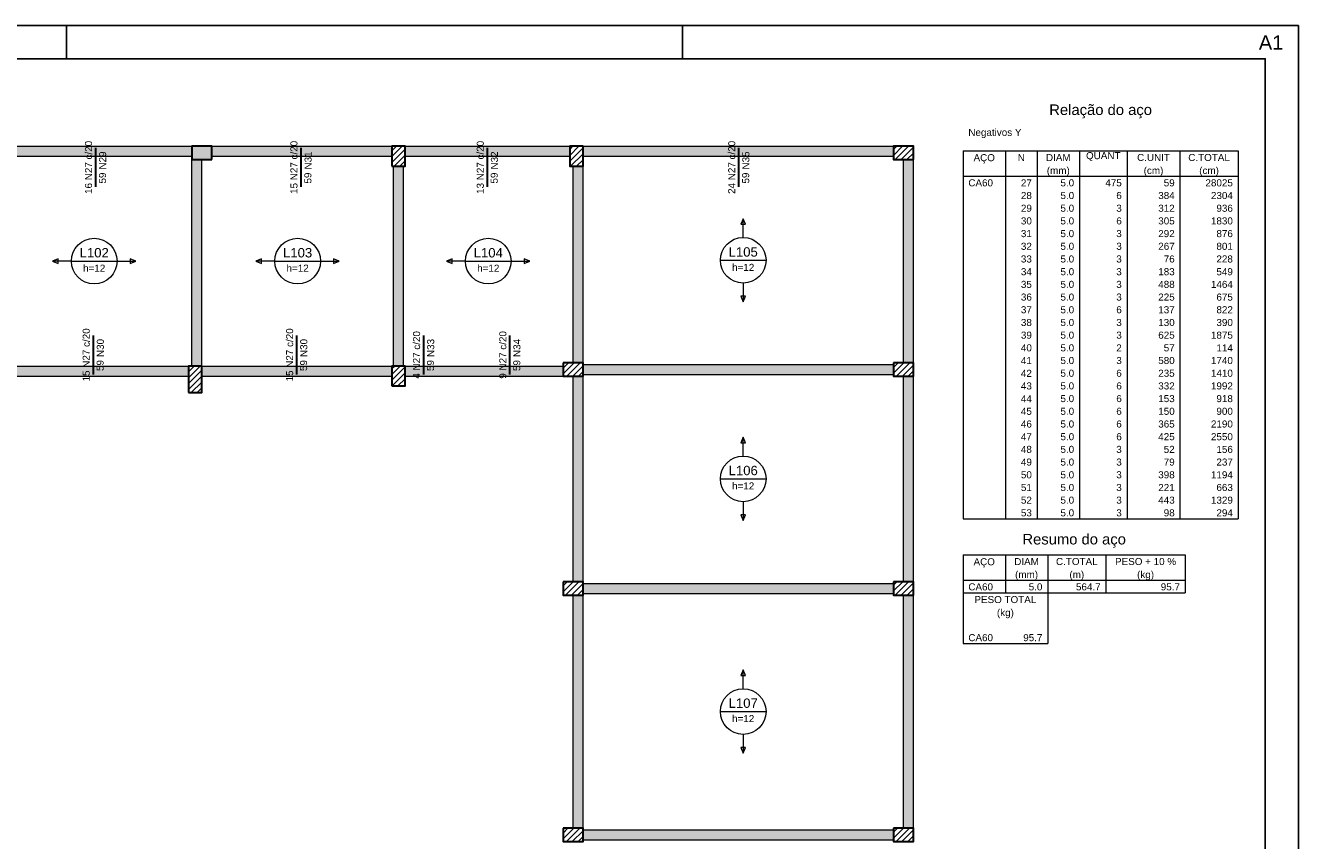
# Model space of a CAD drawing. Header units: millimetres. Extents: x 0 to 84.1, y 0 to 59.4.
# Tile 7 of 7: x 45.9 to 84.1, y 34.9 to 59.4. Entities that reach past the tile are written whole.
import ezdxf

# ---------------------------------------------------------------- set-up
doc = ezdxf.new("R2010")
doc.units = ezdxf.units.MM
doc.header["$MEASUREMENT"] = 0
doc.linetypes.add('NULL', pattern=[0])
for name, color, linetype, lineweight in [('Descrição da armadura', 7, 'Continuous', 0), ('DT-Armadura negativa', 4, 'Continuous', 30), ('DT-Hachura pilar em laje', 252, 'Continuous', 5), ('DT-Hachura viga em laje', 254, 'Continuous', 5), ('DT-Relação do aço', 9, 'Continuous', 5), ('DT-Textos', 7, 'Continuous', 5), ('FO-Pilares', 4, 'Continuous', 30), ('FO-Vigas', 1, 'Continuous', 20), ('Textos armaduras', 7, 'Continuous', 0)]:
    doc.layers.add(name, color=color, linetype=linetype, lineweight=lineweight)
doc.layers.add('SEDUC_MARF', color=1, linetype='Continuous')
doc.layers.add('SEDUC_MARGG', color=7, linetype='Continuous')
doc.styles.add('Arial', font='txt')

msp = doc.modelspace()

# ---------------------------------------------------------------- hatches: boundary and pattern name
at = {"layer": 'DT-Hachura pilar em laje', "linetype": 'Continuous'}
msp.add_hatch(color=252, dxfattribs=at).paths.add_polyline_path([(51.465, 55.372), (51.465, 55.572), (51.465, 55.772), (51.165, 55.772), (50.865, 55.772), (50.865, 55.572), (50.865, 55.372), (51.165, 55.372)])
h = msp.add_hatch(dxfattribs=at)
h.set_pattern_fill('ANSI31', color=252, style=0)
h.paths.add_polyline_path([(56.874, 55.172), (57.074, 55.172), (57.274, 55.172), (57.274, 55.472), (57.274, 55.772), (57.074, 55.772), (56.874, 55.772), (56.874, 55.472)])
h = msp.add_hatch(dxfattribs=at)
h.set_pattern_fill('ANSI31', color=252, style=0)
h.paths.add_polyline_path([(62.614, 55.772), (62.414, 55.772), (62.214, 55.772), (62.214, 55.472), (62.214, 55.172), (62.414, 55.172), (62.614, 55.172), (62.614, 55.472)])
h = msp.add_hatch(dxfattribs=at)
h.set_pattern_fill('ANSI31', color=252, style=0)
h.paths.add_polyline_path([(72.535, 55.372), (72.535, 55.572), (72.535, 55.772), (72.235, 55.772), (71.935, 55.772), (71.935, 55.572), (71.935, 55.372), (72.235, 55.372)])
h = msp.add_hatch(dxfattribs=at)
h.set_pattern_fill('ANSI31', color=252, style=0)
h.paths.add_polyline_path([(50.765, 48.371), (50.965, 48.371), (51.165, 48.371), (51.165, 48.771), (51.165, 49.171), (50.965, 49.171), (50.765, 49.171), (50.765, 48.771)])
h = msp.add_hatch(dxfattribs=at)
h.set_pattern_fill('ANSI31', color=252, style=0)
h.paths.add_polyline_path([(56.874, 48.571), (57.074, 48.571), (57.274, 48.571), (57.274, 48.871), (57.274, 49.171), (57.074, 49.171), (56.874, 49.171), (56.874, 48.871)])
h = msp.add_hatch(dxfattribs=at)
h.set_pattern_fill('ANSI31', color=252, style=0)
h.paths.add_polyline_path([(62.014, 49.27), (62.014, 49.07), (62.014, 48.87), (62.314, 48.87), (62.614, 48.87), (62.614, 49.07), (62.614, 49.27), (62.314, 49.27)])
h = msp.add_hatch(dxfattribs=at)
h.set_pattern_fill('ANSI31', color=252, style=0)
h.paths.add_polyline_path([(71.934, 49.27), (71.934, 49.07), (71.934, 48.87), (72.234, 48.87), (72.534, 48.87), (72.534, 49.07), (72.534, 49.27), (72.234, 49.27)])
h = msp.add_hatch(dxfattribs=at)
h.set_pattern_fill('ANSI31', color=252, style=0)
h.paths.add_polyline_path([(62.014, 42.692), (62.014, 42.492), (62.014, 42.292), (62.314, 42.292), (62.614, 42.292), (62.614, 42.492), (62.614, 42.692), (62.314, 42.692)])
h = msp.add_hatch(dxfattribs=at)
h.set_pattern_fill('ANSI31', color=252, style=0)
h.paths.add_polyline_path([(71.935, 42.692), (71.935, 42.492), (71.935, 42.292), (72.235, 42.292), (72.535, 42.292), (72.535, 42.492), (72.535, 42.692), (72.235, 42.692)])
h = msp.add_hatch(dxfattribs=at)
h.set_pattern_fill('ANSI31', color=252, style=0)
h.paths.add_polyline_path([(62.014, 35.292), (62.014, 35.092), (62.014, 34.892), (62.314, 34.892), (62.614, 34.892), (62.614, 35.092), (62.614, 35.292), (62.314, 35.292)])
h = msp.add_hatch(dxfattribs=at)
h.set_pattern_fill('ANSI31', color=252, style=0)
h.paths.add_polyline_path([(71.935, 35.292), (71.935, 35.092), (71.935, 34.892), (72.235, 34.892), (72.535, 34.892), (72.535, 35.092), (72.535, 35.292), (72.235, 35.292)])
at = {"layer": 'DT-Hachura viga em laje', "linetype": 'Continuous'}
for points in [[(50.865, 55.772), (50.865, 55.772), (45.056, 55.772), (45.056, 55.472), (50.865, 55.472), (50.865, 55.772)], [(56.874, 55.772), (56.874, 55.772), (51.465, 55.772), (51.465, 55.472), (56.874, 55.472), (56.874, 55.772)], [(62.214, 55.772), (62.214, 55.772), (57.274, 55.772), (57.274, 55.472), (62.214, 55.472), (62.214, 55.772)], [(71.935, 55.772), (71.935, 55.772), (62.614, 55.772), (62.614, 55.472), (71.935, 55.472), (71.935, 55.772)], [(51.165, 55.372), (51.165, 55.372), (50.865, 55.372), (50.865, 49.171), (51.165, 49.171), (51.165, 55.372)], [(57.224, 55.172), (57.224, 55.172), (56.924, 55.172), (56.924, 49.171), (57.224, 49.171), (57.224, 55.172)], [(62.614, 55.172), (62.614, 55.172), (62.314, 55.172), (62.314, 53.392), (62.614, 53.392), (62.614, 55.172)], [(72.535, 55.372), (72.535, 55.372), (72.234, 55.372), (72.234, 49.27), (72.535, 49.27), (72.535, 55.372)], [(62.614, 53.392), (62.614, 53.392), (62.314, 53.392), (62.314, 49.27), (62.614, 49.27), (62.614, 53.392)], [(50.765, 49.17), (50.765, 49.17), (45.056, 49.17), (45.056, 48.87), (50.765, 48.87), (50.765, 49.17)], [(56.874, 49.17), (56.874, 49.17), (51.165, 49.17), (51.165, 48.87), (56.874, 48.87), (56.874, 49.17)], [(58.588, 49.17), (58.588, 49.17), (57.274, 49.17), (57.274, 48.869), (58.588, 48.869), (58.588, 49.17)], [(62.014, 49.17), (62.014, 49.17), (58.588, 49.17), (58.588, 48.87), (62.014, 48.87), (62.014, 49.17)], [(71.934, 49.22), (71.934, 49.22), (62.614, 49.22), (62.614, 48.92), (71.934, 48.92), (71.934, 49.22)], [(62.614, 48.87), (62.614, 48.87), (62.314, 48.87), (62.314, 42.692), (62.614, 42.692), (62.614, 48.87)], [(72.535, 48.87), (72.535, 48.87), (72.235, 48.87), (72.235, 42.692), (72.535, 42.692), (72.535, 48.87)], [(71.935, 42.642), (71.935, 42.642), (62.614, 42.642), (62.614, 42.342), (71.935, 42.342), (71.935, 42.642)], [(62.614, 42.292), (62.614, 42.292), (62.314, 42.292), (62.314, 35.292), (62.614, 35.292), (62.614, 42.292)], [(72.535, 42.292), (72.535, 42.292), (72.235, 42.292), (72.235, 35.292), (72.535, 35.292), (72.535, 42.292)], [(71.935, 35.242), (71.935, 35.242), (62.614, 35.242), (62.614, 34.942), (71.935, 34.942), (71.935, 35.242)]]:
    msp.add_hatch(color=254, dxfattribs=at).paths.add_polyline_path(points)

# ---------------------------------------------------------------- linework, layer by layer
at = {"layer": 'DT-Armadura negativa'}
for points in [[(47.981, 54.552), (47.981, 55.722)], [(54.15, 54.552), (54.15, 55.722)], [(59.744, 54.552), (59.744, 55.722)], [(67.294, 54.552), (67.294, 55.722)], [(47.911, 48.92), (47.911, 50.09)], [(54.02, 48.92), (54.02, 50.09)], [(57.831, 48.92), (57.831, 50.09)], [(60.421, 48.92), (60.421, 50.09)]]:
    msp.add_lwpolyline(points, dxfattribs=at)
at = {"layer": 'DT-Relação do aço', "linetype": 'Continuous'}
for p, q in [((74.027, 55.638), (82.287, 55.638)), ((74.027, 55.638), (74.027, 54.875)), ((75.297, 55.638), (75.297, 54.875)), ((76.25, 55.638), (76.25, 54.875)), ((77.521, 55.638), (77.521, 54.875)), ((78.951, 55.638), (78.951, 54.875)), ((80.539, 55.638), (80.539, 54.875)), ((82.287, 55.638), (82.287, 54.875)), ((74.027, 54.875), (82.287, 54.875)), ((74.027, 54.875), (74.027, 44.582)), ((75.297, 54.875), (75.297, 44.582)), ((76.25, 54.875), (76.25, 44.582)), ((77.521, 54.875), (77.521, 44.582)), ((78.951, 54.875), (78.951, 44.582)), ((80.539, 54.875), (80.539, 44.582)), ((82.287, 54.875), (82.287, 44.582)), ((74.027, 44.582), (82.287, 44.582)), ((74.027, 43.502), (80.698, 43.502)), ((74.027, 43.502), (74.027, 42.739)), ((75.297, 43.502), (75.297, 42.739)), ((76.568, 43.502), (76.568, 42.739)), ((78.315, 43.502), (78.315, 42.739)), ((80.698, 43.502), (80.698, 42.739)), ((74.027, 42.739), (80.698, 42.739)), ((74.027, 42.739), (74.027, 42.358)), ((75.297, 42.739), (75.297, 42.358)), ((76.568, 42.739), (76.568, 42.358)), ((78.315, 42.739), (78.315, 42.358)), ((80.698, 42.739), (80.698, 42.358)), ((74.027, 42.358), (80.698, 42.358)), ((74.027, 42.358), (74.027, 41.214)), ((76.568, 42.358), (76.568, 41.214)), ((74.027, 41.214), (74.027, 40.833)), ((76.568, 41.214), (76.568, 40.833)), ((74.027, 40.833), (76.568, 40.833))]:
    msp.add_line(p, q, dxfattribs=at)
at = {"layer": 'DT-Textos'}
for p, q in [((67.424, 53.596), (67.354, 53.427)), ((67.495, 53.427), (67.424, 53.596)), ((67.354, 53.427), (67.495, 53.427)), ((46.855, 52.392), (46.686, 52.322)), ((46.855, 52.251), (46.855, 52.392)), ((49.186, 52.322), (49.017, 52.392)), ((49.017, 52.392), (49.017, 52.251)), ((52.964, 52.392), (52.794, 52.322)), ((52.964, 52.251), (52.964, 52.392)), ((55.295, 52.322), (55.125, 52.392)), ((55.125, 52.392), (55.125, 52.251)), ((58.688, 52.392), (58.519, 52.321)), ((58.688, 52.25), (58.688, 52.392)), ((61.019, 52.321), (60.85, 52.392)), ((60.85, 52.392), (60.85, 52.25)), ((46.686, 52.322), (46.855, 52.251)), ((47.25, 52.322), (48.621, 52.322)), ((49.017, 52.251), (49.186, 52.322)), ((52.794, 52.322), (52.964, 52.251)), ((53.359, 52.322), (54.73, 52.322)), ((55.125, 52.251), (55.295, 52.322)), ((58.519, 52.321), (58.688, 52.25)), ((59.084, 52.321), (60.455, 52.321)), ((60.85, 52.25), (61.019, 52.321)), ((66.739, 52.346), (68.11, 52.346)), ((67.495, 51.265), (67.354, 51.265)), ((67.354, 51.265), (67.424, 51.096)), ((67.424, 51.096), (67.495, 51.265)), ((67.424, 47.031), (67.354, 46.862)), ((67.495, 46.862), (67.424, 47.031)), ((67.354, 46.862), (67.495, 46.862)), ((66.739, 45.781), (68.11, 45.781)), ((67.495, 44.7), (67.354, 44.7)), ((67.354, 44.7), (67.424, 44.531)), ((67.424, 44.531), (67.495, 44.7)), ((67.424, 40.043), (67.354, 39.873)), ((67.354, 39.873), (67.495, 39.873)), ((67.495, 39.873), (67.424, 40.043)), ((66.739, 38.792), (68.11, 38.792)), ((67.495, 37.712), (67.354, 37.712)), ((67.354, 37.712), (67.424, 37.542)), ((67.424, 37.542), (67.495, 37.712))]:
    msp.add_line(p, q, dxfattribs=at)
for points in [[(67.424, 53.031), (67.424, 53.596)], [(47.25, 52.322), (46.686, 52.322)], [(48.621, 52.322), (49.186, 52.322)], [(53.359, 52.322), (52.794, 52.322)], [(54.73, 52.322), (55.295, 52.322)], [(59.084, 52.321), (58.519, 52.321)], [(60.455, 52.321), (61.019, 52.321)], [(67.424, 51.661), (67.424, 51.096)], [(67.424, 46.466), (67.424, 47.031)], [(67.424, 45.096), (67.424, 44.531)], [(67.424, 39.478), (67.424, 40.043)], [(67.424, 38.107), (67.424, 37.542)]]:
    msp.add_lwpolyline(points, dxfattribs=at)
for centre in [(47.936, 52.322), (54.045, 52.322), (59.769, 52.321), (67.424, 52.346), (67.424, 45.781), (67.424, 38.792)]:
    msp.add_circle(centre, 0.685, dxfattribs=at)
at = {"layer": 'FO-Pilares'}
for points in [[(51.465, 55.372), (51.465, 55.572), (51.465, 55.772), (51.165, 55.772), (50.865, 55.772), (50.865, 55.572), (50.865, 55.372), (51.165, 55.372), (51.465, 55.372)], [(56.874, 55.172), (57.074, 55.172), (57.274, 55.172), (57.274, 55.472), (57.274, 55.772), (57.074, 55.772), (56.874, 55.772), (56.874, 55.472), (56.874, 55.172)], [(62.614, 55.772), (62.414, 55.772), (62.214, 55.772), (62.214, 55.472), (62.214, 55.172), (62.414, 55.172), (62.614, 55.172), (62.614, 55.472), (62.614, 55.772)], [(72.535, 55.372), (72.535, 55.572), (72.535, 55.772), (72.235, 55.772), (71.935, 55.772), (71.935, 55.572), (71.935, 55.372), (72.235, 55.372), (72.535, 55.372)], [(50.765, 48.371), (50.965, 48.371), (51.165, 48.371), (51.165, 48.771), (51.165, 49.171), (50.965, 49.171), (50.765, 49.171), (50.765, 48.771), (50.765, 48.371)], [(56.874, 48.571), (57.074, 48.571), (57.274, 48.571), (57.274, 48.871), (57.274, 49.171), (57.074, 49.171), (56.874, 49.171), (56.874, 48.871), (56.874, 48.571)], [(62.014, 49.27), (62.014, 49.07), (62.014, 48.87), (62.314, 48.87), (62.614, 48.87), (62.614, 49.07), (62.614, 49.27), (62.314, 49.27), (62.014, 49.27)], [(71.934, 49.27), (71.934, 49.07), (71.934, 48.87), (72.234, 48.87), (72.534, 48.87), (72.534, 49.07), (72.534, 49.27), (72.234, 49.27), (71.934, 49.27)], [(62.014, 42.692), (62.014, 42.492), (62.014, 42.292), (62.314, 42.292), (62.614, 42.292), (62.614, 42.492), (62.614, 42.692), (62.314, 42.692), (62.014, 42.692)], [(71.935, 42.692), (71.935, 42.492), (71.935, 42.292), (72.235, 42.292), (72.535, 42.292), (72.535, 42.492), (72.535, 42.692), (72.235, 42.692), (71.935, 42.692)], [(62.014, 35.292), (62.014, 35.092), (62.014, 34.892), (62.314, 34.892), (62.614, 34.892), (62.614, 35.092), (62.614, 35.292), (62.314, 35.292), (62.014, 35.292)], [(71.935, 35.292), (71.935, 35.092), (71.935, 34.892), (72.235, 34.892), (72.535, 34.892), (72.535, 35.092), (72.535, 35.292), (72.235, 35.292), (71.935, 35.292)]]:
    msp.add_lwpolyline(points, close=True, dxfattribs=at)
at = {"layer": 'FO-Vigas'}
for p, q in [((45.056, 55.772), (50.865, 55.772)), ((45.056, 55.472), (50.865, 55.472)), ((51.465, 55.772), (56.874, 55.772)), ((51.465, 55.472), (56.874, 55.472)), ((57.274, 55.772), (62.214, 55.772)), ((57.274, 55.472), (62.214, 55.472)), ((62.614, 55.772), (71.935, 55.772)), ((62.614, 55.472), (71.935, 55.472)), ((50.865, 49.171), (50.865, 55.372)), ((51.165, 49.171), (51.165, 55.372)), ((56.924, 49.171), (56.924, 55.172)), ((57.224, 49.171), (57.224, 55.172)), ((62.314, 53.392), (62.314, 55.172)), ((62.614, 53.392), (62.614, 55.172)), ((72.235, 49.27), (72.235, 55.372)), ((72.535, 49.27), (72.535, 55.372)), ((62.314, 49.27), (62.314, 53.392)), ((62.614, 49.27), (62.614, 53.392)), ((45.056, 49.17), (50.765, 49.17)), ((51.165, 49.17), (56.874, 49.17)), ((57.274, 49.17), (58.588, 49.17)), ((58.588, 49.17), (62.014, 49.17)), ((62.614, 49.22), (71.934, 49.22)), ((45.056, 48.87), (50.765, 48.87)), ((51.165, 48.87), (56.874, 48.87)), ((57.274, 48.87), (58.588, 48.87)), ((58.588, 48.87), (62.014, 48.87)), ((62.314, 42.692), (62.314, 48.87)), ((62.614, 48.92), (71.934, 48.92)), ((62.614, 42.692), (62.614, 48.87)), ((72.235, 42.692), (72.235, 48.87)), ((72.535, 42.692), (72.535, 48.87)), ((62.614, 42.642), (71.935, 42.642)), ((62.314, 35.292), (62.314, 42.292)), ((62.614, 42.342), (71.935, 42.342)), ((62.614, 35.292), (62.614, 42.292)), ((72.235, 35.292), (72.235, 42.292)), ((72.535, 35.292), (72.535, 42.292)), ((62.614, 35.242), (71.935, 35.242)), ((62.614, 34.942), (71.935, 34.942))]:
    msp.add_line(p, q, dxfattribs=at)
at = {"layer": 'SEDUC_MARF'}
for p, q in [((47.1, 59.4), (47.1, 58.4)), ((65.6, 59.4), (65.6, 58.4))]:
    msp.add_line(p, q, dxfattribs=at)
msp.add_lwpolyline([(84.1, 59.4), (0, 59.4), (0, 0), (84.1, 0)], close=True, dxfattribs=at)
at = {"layer": 'SEDUC_MARGG'}
msp.add_lwpolyline([(2.5, 1), (83.1, 1), (83.1, 58.4), (2.5, 58.4)], close=True, dxfattribs=at)

# ---------------------------------------------------------------- texts
at = {"layer": 'Defpoints', "linetype": 'NULL', "insert": (82.907, 59.103), "char_height": 0.432, "width": 4.36083, "attachment_point": 1, "line_spacing_factor": 0.9, "style": 'Arial'}
msp.add_mtext('A1', dxfattribs=at)
at = {"layer": 'Descrição da armadura', "linetype": 'NULL', "char_height": 0.2118, "rotation": 90.0002, "line_spacing_factor": 0.9, "style": 'Arial'}
for s, insert, width, attachment_point in [('16 N27 c/20', (47.875, 55.137), 3.1277, 8), ('15 N27 c/20', (54.043, 55.137), 3.1277, 8), ('13 N27 c/20', (59.638, 55.137), 3.1277, 8), ('24 N27 c/20', (67.188, 55.137), 3.1277, 8), ('N29', (48.298, 55.616), 1.06399, 9), ('N31', (54.467, 55.616), 1.06399, 9), ('N32', (60.062, 55.616), 1.06399, 9), ('N35', (67.612, 55.616), 1.06399, 9), ('15 N27 c/20', (47.805, 49.505), 3.1277, 8), ('15 N27 c/20', (53.913, 49.505), 3.1277, 8), ('4 N27 c/20', (57.725, 49.505), 2.80513, 8), ('9 N27 c/20', (60.314, 49.505), 2.80513, 8), ('N30', (48.228, 49.984), 1.06399, 9), ('N30', (54.337, 49.984), 1.06399, 9), ('N33', (58.148, 49.984), 1.06399, 9), ('N34', (60.738, 49.984), 1.06399, 9)]:
    msp.add_mtext(s, dxfattribs=dict(at, insert=insert, width=width, attachment_point=attachment_point))
at = {"layer": 'DT-Relação do aço', "color": 7, "linetype": 'NULL', "line_spacing_factor": 0.9, "style": 'Arial'}
for s, insert, char_height, width, attachment_point in [('Relação do aço', (78.157, 56.612), 0.3177, 6.11531, 8), ('Negativos Y', (74.185, 56.019), 0.2118, 3.12713, 7), ('AÇO', (74.662, 55.257), 0.2118, 1.25686, 8), ('N', (75.774, 55.326), 0.212, 0.41886, 8), ('DIAM', (76.886, 55.326), 0.2118, 1.45, 8), ('QUANT', (78.236, 55.326), 0.2118, 2.03, 8), ('C.UNIT', (79.745, 55.326), 0.2118, 1.93314, 8), ('C.TOTAL', (81.413, 55.326), 0.2118, 2.44914, 8), ('(mm)', (76.886, 54.875), 0.2118, 1.35258, 8), ('(cm)', (79.745, 54.875), 0.2118, 1.15943, 8), ('(cm)', (81.413, 54.875), 0.2118, 1.15943, 8), ('CA60', (74.185, 54.564), 0.2118, 1.45085, 7), ('27', (76.092, 54.564), 0.2118, 0.64514, 9), ('5.0', (77.362, 54.564), 0.2118, 0.80628, 9), ('475', (78.792, 54.564), 0.2118, 0.96771, 9), ('59', (80.381, 54.564), 0.2118, 0.64514, 9), ('28025', (82.128, 54.564), 0.2118, 1.61284, 9), ('28', (76.092, 54.183), 0.2118, 0.64514, 9), ('5.0', (77.362, 54.183), 0.2118, 0.80628, 9), ('6', (78.792, 54.183), 0.212, 0.32257, 9), ('384', (80.381, 54.183), 0.2118, 0.96771, 9), ('2304', (82.128, 54.183), 0.2118, 1.29027, 9), ('29', (76.092, 53.801), 0.2118, 0.64514, 9), ('5.0', (77.362, 53.801), 0.2118, 0.80628, 9), ('3', (78.792, 53.801), 0.212, 0.32257, 9), ('312', (80.381, 53.801), 0.2118, 0.96771, 9), ('936', (82.128, 53.801), 0.2118, 0.96771, 9), ('30', (76.092, 53.42), 0.2118, 0.64514, 9), ('5.0', (77.362, 53.42), 0.2118, 0.80628, 9), ('6', (78.792, 53.42), 0.212, 0.32257, 9), ('305', (80.381, 53.42), 0.2118, 0.96771, 9), ('1830', (82.128, 53.42), 0.2118, 1.29027, 9), ('31', (76.092, 53.039), 0.2118, 0.64514, 9), ('5.0', (77.362, 53.039), 0.2118, 0.80628, 9), ('3', (78.792, 53.039), 0.212, 0.32257, 9), ('292', (80.381, 53.039), 0.2118, 0.96771, 9), ('876', (82.128, 53.039), 0.2118, 0.96771, 9), ('32', (76.092, 52.658), 0.2118, 0.64514, 9), ('5.0', (77.362, 52.658), 0.2118, 0.80628, 9), ('3', (78.792, 52.658), 0.212, 0.32257, 9), ('267', (80.381, 52.658), 0.2118, 0.96771, 9), ('801', (82.128, 52.658), 0.2118, 0.96771, 9), ('33', (76.092, 52.277), 0.2118, 0.64514, 9), ('5.0', (77.362, 52.277), 0.2118, 0.80628, 9), ('3', (78.792, 52.277), 0.212, 0.32257, 9), ('76', (80.381, 52.277), 0.2118, 0.64514, 9), ('228', (82.128, 52.277), 0.2118, 0.96771, 9), ('34', (76.092, 51.895), 0.2118, 0.64514, 9), ('5.0', (77.362, 51.895), 0.2118, 0.80628, 9), ('3', (78.792, 51.895), 0.212, 0.32257, 9), ('183', (80.381, 51.895), 0.2118, 0.96771, 9), ('549', (82.128, 51.895), 0.2118, 0.96771, 9), ('35', (76.092, 51.514), 0.2118, 0.64514, 9), ('5.0', (77.362, 51.514), 0.2118, 0.80628, 9), ('3', (78.792, 51.514), 0.212, 0.32257, 9), ('488', (80.381, 51.514), 0.2118, 0.96771, 9), ('1464', (82.128, 51.514), 0.2118, 1.29027, 9), ('36', (76.092, 51.133), 0.2118, 0.64514, 9), ('5.0', (77.362, 51.133), 0.2118, 0.80628, 9), ('3', (78.792, 51.133), 0.212, 0.32257, 9), ('225', (80.381, 51.133), 0.2118, 0.96771, 9), ('675', (82.128, 51.133), 0.2118, 0.96771, 9), ('37', (76.092, 50.752), 0.2118, 0.64514, 9), ('5.0', (77.362, 50.752), 0.2118, 0.80628, 9), ('6', (78.792, 50.752), 0.212, 0.32257, 9), ('137', (80.381, 50.752), 0.2118, 0.96771, 9), ('822', (82.128, 50.752), 0.2118, 0.96771, 9), ('38', (76.092, 50.37), 0.2118, 0.64514, 9), ('5.0', (77.362, 50.37), 0.2118, 0.80628, 9), ('3', (78.792, 50.37), 0.212, 0.32257, 9), ('130', (80.381, 50.37), 0.2118, 0.96771, 9), ('390', (82.128, 50.37), 0.2118, 0.96771, 9), ('39', (76.092, 49.989), 0.2118, 0.64514, 9), ('5.0', (77.362, 49.989), 0.2118, 0.80628, 9), ('3', (78.792, 49.989), 0.212, 0.32257, 9), ('625', (80.381, 49.989), 0.2118, 0.96771, 9), ('1875', (82.128, 49.989), 0.2118, 1.29027, 9), ('40', (76.092, 49.608), 0.2118, 0.64514, 9), ('5.0', (77.362, 49.608), 0.2118, 0.80628, 9), ('2', (78.792, 49.608), 0.212, 0.32257, 9), ('57', (80.381, 49.608), 0.2118, 0.64514, 9), ('114', (82.128, 49.608), 0.2118, 0.96771, 9), ('41', (76.092, 49.227), 0.2118, 0.64514, 9), ('5.0', (77.362, 49.227), 0.2118, 0.80628, 9), ('3', (78.792, 49.227), 0.212, 0.32257, 9), ('580', (80.381, 49.227), 0.2118, 0.96771, 9), ('1740', (82.128, 49.227), 0.2118, 1.29027, 9), ('42', (76.092, 48.845), 0.2118, 0.64514, 9), ('5.0', (77.362, 48.845), 0.2118, 0.80628, 9), ('6', (78.792, 48.845), 0.212, 0.32257, 9), ('235', (80.381, 48.845), 0.2118, 0.96771, 9), ('1410', (82.128, 48.845), 0.2118, 1.29027, 9), ('43', (76.092, 48.464), 0.2118, 0.64514, 9), ('5.0', (77.362, 48.464), 0.2118, 0.80628, 9), ('6', (78.792, 48.464), 0.212, 0.32257, 9), ('332', (80.381, 48.464), 0.2118, 0.96771, 9), ('1992', (82.128, 48.464), 0.2118, 1.29027, 9), ('44', (76.092, 48.083), 0.2118, 0.64514, 9), ('5.0', (77.362, 48.083), 0.2118, 0.80628, 9), ('6', (78.792, 48.083), 0.212, 0.32257, 9), ('153', (80.381, 48.083), 0.2118, 0.96771, 9), ('918', (82.128, 48.083), 0.2118, 0.96771, 9), ('45', (76.092, 47.702), 0.2118, 0.64514, 9), ('5.0', (77.362, 47.702), 0.2118, 0.80628, 9), ('6', (78.792, 47.702), 0.212, 0.32257, 9), ('150', (80.381, 47.702), 0.2118, 0.96771, 9), ('900', (82.128, 47.702), 0.2118, 0.96771, 9), ('46', (76.092, 47.32), 0.2118, 0.64514, 9), ('5.0', (77.362, 47.32), 0.2118, 0.80628, 9), ('6', (78.792, 47.32), 0.212, 0.32257, 9), ('365', (80.381, 47.32), 0.2118, 0.96771, 9), ('2190', (82.128, 47.32), 0.2118, 1.29027, 9), ('47', (76.092, 46.939), 0.2118, 0.64514, 9), ('5.0', (77.362, 46.939), 0.2118, 0.80628, 9), ('6', (78.792, 46.939), 0.212, 0.32257, 9), ('425', (80.381, 46.939), 0.2118, 0.96771, 9), ('2550', (82.128, 46.939), 0.2118, 1.29027, 9), ('48', (76.092, 46.558), 0.2118, 0.64514, 9), ('5.0', (77.362, 46.558), 0.2118, 0.80628, 9), ('3', (78.792, 46.558), 0.212, 0.32257, 9), ('52', (80.381, 46.558), 0.2118, 0.64514, 9), ('156', (82.128, 46.558), 0.2118, 0.96771, 9), ('49', (76.092, 46.177), 0.2118, 0.64514, 9), ('5.0', (77.362, 46.177), 0.2118, 0.80628, 9), ('3', (78.792, 46.177), 0.212, 0.32257, 9), ('79', (80.381, 46.177), 0.2118, 0.64514, 9), ('237', (82.128, 46.177), 0.2118, 0.96771, 9), ('50', (76.092, 45.795), 0.2118, 0.64514, 9), ('5.0', (77.362, 45.795), 0.2118, 0.80628, 9), ('3', (78.792, 45.795), 0.212, 0.32257, 9), ('398', (80.381, 45.795), 0.2118, 0.96771, 9), ('1194', (82.128, 45.795), 0.2118, 1.29027, 9), ('51', (76.092, 45.414), 0.2118, 0.64514, 9), ('5.0', (77.362, 45.414), 0.2118, 0.80628, 9), ('3', (78.792, 45.414), 0.212, 0.32257, 9), ('221', (80.381, 45.414), 0.2118, 0.96771, 9), ('663', (82.128, 45.414), 0.2118, 0.96771, 9), ('52', (76.092, 45.033), 0.2118, 0.64514, 9), ('5.0', (77.362, 45.033), 0.2118, 0.80628, 9), ('3', (78.792, 45.033), 0.212, 0.32257, 9), ('443', (80.381, 45.033), 0.2118, 0.96771, 9), ('1329', (82.128, 45.033), 0.2118, 1.29027, 9), ('53', (76.092, 44.652), 0.2118, 0.64514, 9), ('5.0', (77.362, 44.652), 0.2118, 0.80628, 9), ('3', (78.792, 44.652), 0.212, 0.32257, 9), ('98', (80.381, 44.652), 0.2118, 0.64514, 9), ('294', (82.128, 44.652), 0.2118, 0.96771, 9), ('Resumo do aço', (77.362, 43.713), 0.3177, 6.16344, 8), ('AÇO', (74.662, 43.12), 0.2118, 1.25686, 8), ('DIAM', (75.933, 43.19), 0.2118, 1.45, 8), ('C.TOTAL', (77.442, 43.19), 0.2118, 2.44914, 8), ('PESO + 10 %', (79.507, 43.19), 0.2118, 3.5947, 8), ('(mm)', (75.933, 42.739), 0.2118, 1.35258, 8), ('(m)', (77.442, 42.739), 0.2118, 0.86943, 8), ('(kg)', (79.507, 42.739), 0.2118, 0.99886, 8), ('CA60', (74.185, 42.428), 0.2118, 1.45085, 7), ('5.0', (76.409, 42.428), 0.2118, 0.80628, 9), ('564.7', (78.157, 42.428), 0.2118, 1.45142, 9), ('95.7', (80.539, 42.428), 0.2118, 1.12885, 9), ('PESO TOTAL', (75.297, 42.047), 0.2118, 3.64199, 8), ('(kg)', (75.297, 41.595), 0.2118, 0.99886, 8), ('CA60', (74.185, 40.903), 0.2118, 1.45085, 7), ('95.7', (76.409, 40.903), 0.2118, 1.12885, 9)]:
    msp.add_mtext(s, dxfattribs=dict(at, insert=insert, char_height=char_height, width=width, attachment_point=attachment_point))
at = {"layer": 'DT-Textos', "linetype": 'NULL', "attachment_point": 8, "line_spacing_factor": 0.798, "style": 'Arial'}
for s, insert, char_height, width in [('L102', (47.936, 52.428), 0.2824, 1.7352), ('L103', (54.044, 52.428), 0.2824, 1.7352), ('L104', (59.769, 52.427), 0.2824, 1.7352), ('L105', (67.424, 52.452), 0.2824, 1.7352), ('h=12', (47.936, 52.004), 0.2118, 1.30642), ('h=12', (54.044, 52.004), 0.2118, 1.30642), ('h=12', (59.769, 52.003), 0.2118, 1.30642), ('h=12', (67.424, 52.028), 0.2118, 1.30642), ('L106', (67.424, 45.887), 0.2824, 1.7352), ('h=12', (67.424, 45.463), 0.2118, 1.30642), ('L107', (67.424, 38.899), 0.2824, 1.7352), ('h=12', (67.424, 38.474), 0.2118, 1.30642)]:
    msp.add_mtext(s, dxfattribs=dict(at, insert=insert, char_height=char_height, width=width))
at = {"layer": 'Textos armaduras', "linetype": 'NULL', "char_height": 0.2118, "width": 1.04514, "attachment_point": 1, "rotation": 90.0002, "line_spacing_factor": 0.9, "style": 'Arial'}
for insert in [(48.078, 54.652), (54.247, 54.652), (59.841, 54.652), (67.392, 54.652), (48.008, 49.02), (54.117, 49.02), (57.928, 49.02), (60.518, 49.02)]:
    msp.add_mtext('59', dxfattribs=dict(at, insert=insert))

doc.saveas('drawing.dxf')
